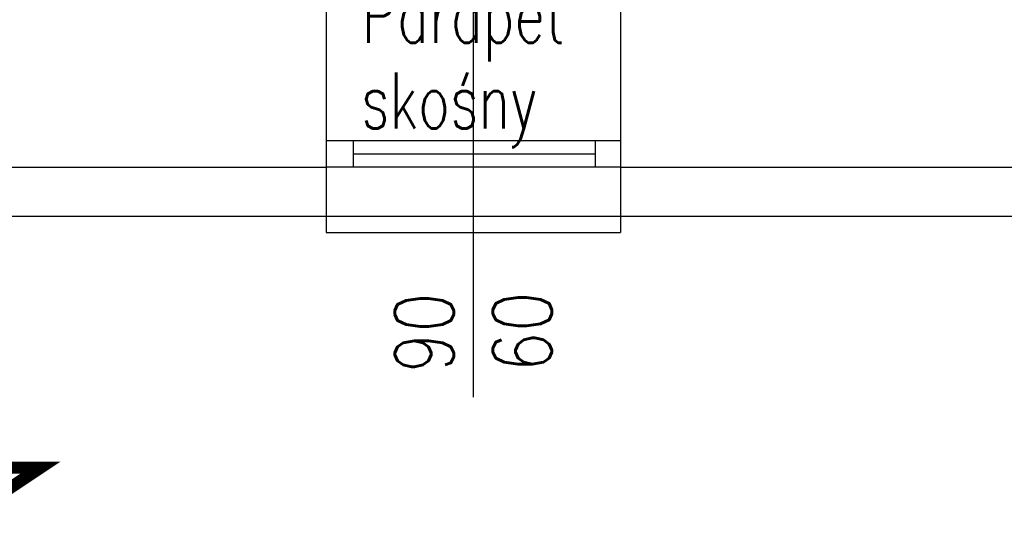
# Model space of a CAD drawing. Header units: millimetres. Extents: x 31969 to 285678, y -69766 to -1123.
# Tile 84 of 161: x 141974 to 142275, y -10768 to -10615. Entities that reach past the tile are written whole.
import ezdxf
from ezdxf.enums import TextEntityAlignment as Align
from ezdxf.lldxf.tags import DXFTag

# ---------------------------------------------------------------- set-up
doc = ezdxf.new("R2010")
doc.units = ezdxf.units.MM
for name, color, linetype in [('a-izolacja 1', 3, 'Continuous'), ('a-opis 1', 3, 'Continuous'), ('a-opis 2', 1, 'Continuous'), ('a-opis stolarki 1', 3, 'Continuous'), ('a-stolarka okienna', 3, 'Continuous'), ('a-szkło', 4, 'Continuous'), ('a-ściany istniejące murowane', 6, 'Continuous')]:
    doc.layers.add(name, color=color, linetype=linetype)
doc.styles.add('RS01507', font='romans.shx', dxfattribs={"width": 0.7, "height": 0.15})
doc.styles.add('WYMIAR', font='romans.shx', dxfattribs={"width": 0.8})
tags = doc.linetypes.add('DASHED', pattern=[0.75, 0.5, -0.25]).pattern_tags.tags
tags[6:7] = [DXFTag(74, 4), DXFTag(75, 0), DXFTag(340, '0'), DXFTag(46, 1.0), DXFTag(50, 0.0), DXFTag(44, 0.0), DXFTag(45, 0.0)]
tags[4:5] = [DXFTag(74, 4), DXFTag(75, 0), DXFTag(340, '0'), DXFTag(46, 1.0), DXFTag(50, 0.0), DXFTag(44, 0.0), DXFTag(45, 0.0)]

msp = doc.modelspace()

# ---------------------------------------------------------------- linework, layer by layer
at = {"layer": 'a-izolacja 1'}
for p, q in [((141971.07, -10660.1), (142068.07, -10660.1)), ((142158.07, -10660.1), (142286.07, -10660.1))]:
    msp.add_line(p, q, dxfattribs=at)
at = {"layer": 'a-opis 2', "const_width": 3.74}
msp.add_lwpolyline([(141936.15, -10715.2), (141936.17, -10752.08), (141980.67, -10752.05), (141959.32, -10766.29)], dxfattribs=at)
at = {"layer": 'a-opis stolarki 1'}
msp.add_line((142113.07, -10730.53), (142113.07, -10593.4), dxfattribs=at)
at = {"layer": 'a-stolarka okienna'}
for p, q in [((142158.07, -10652.1), (142068.3, -10652.1)), ((142076.3, -10652.1), (142076.3, -10660.1)), ((142150.3, -10652.1), (142150.3, -10660.1)), ((142158.07, -10660.1), (142068.07, -10660.1))]:
    msp.add_line(p, q, dxfattribs=at)
at = {"layer": 'a-stolarka okienna', "ltscale": 40}
for p, q in [((142068.07, -10675.1), (142068.07, -10680.1)), ((142158.07, -10675.1), (142158.07, -10680.1)), ((142068.07, -10680.1), (142158.07, -10680.1))]:
    msp.add_line(p, q, dxfattribs=at)
at = {"layer": 'a-stolarka okienna', "linetype": 'DASHED', "lineweight": 25, "ltscale": 20}
msp.add_line((142068.07, -10675.1), (142158.07, -10675.1), dxfattribs=at)
at = {"layer": 'a-szkło', "ltscale": 2}
msp.add_line((142076.3, -10656.1), (142150.3, -10656.1), dxfattribs=at)
at = {"layer": 'a-ściany istniejące murowane'}
for p, q in [((142068.07, -10605.1), (142068.07, -10675.1)), ((142158.07, -10605.1), (142158.07, -10675.1)), ((141971.07, -10675.1), (142068.07, -10675.1)), ((142158.07, -10675.1), (142286.07, -10675.1))]:
    msp.add_line(p, q, dxfattribs=at)

# ---------------------------------------------------------------- texts
at = {"layer": 'a-opis 1', "ltscale": 40, "style": 'RS01507', "width": 0.7}
for s, p in [('Parapet ', (142078.98, -10613.55)), ('skośny', (142078.71, -10639.75))]:
    msp.add_text(s, height=17.103, dxfattribs=at).set_placement(p, align=Align.MIDDLE_LEFT)
at = {"layer": 'a-opis stolarki 1', "insert": (142137.05, -10727.41), "char_height": 18, "width": 35.8438, "attachment_point": 7, "rotation": 90, "style": 'WYMIAR'}
msp.add_mtext('{\\W0.995659; }\\P{\\W0.34804; }90\\P{\\W0.367088; }60', dxfattribs=at)

doc.saveas('drawing.dxf')
